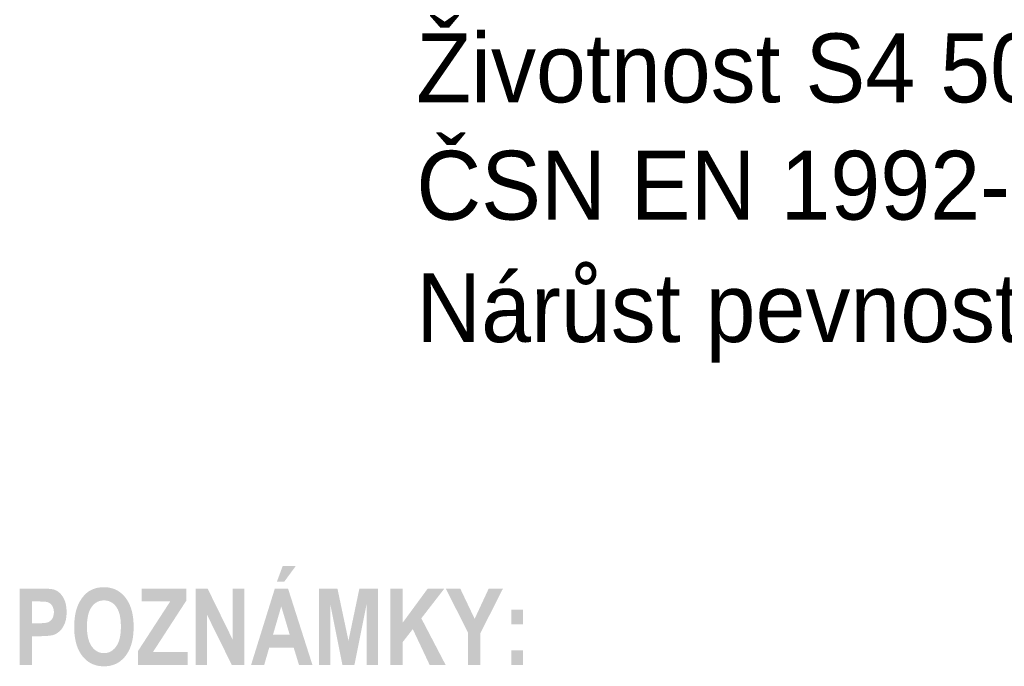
# Model space of a CAD drawing. Header units: millimetres. Extents: x 0 to 78750, y 0 to 63000.
# Tile 43 of 69: x 66451 to 69346, y 14755 to 16657. Entities that reach past the tile are written whole.
import ezdxf
from ezdxf.enums import TextEntityAlignment as Align

# ---------------------------------------------------------------- set-up
doc = ezdxf.new("R2010")
doc.units = ezdxf.units.MM
doc.header["$LTSCALE"] = 1000
doc.layers.add('Text obecně', color=7, linetype='Continuous')
doc.layers.add('Titolo (ISO)', color=7, linetype='Continuous', lineweight=50)
doc.styles.add('ARIAL', font='arial.ttf')

msp = doc.modelspace()

# ---------------------------------------------------------------- hatches: boundary and pattern name
at = {"layer": 'Text obecně', "linetype": 'Continuous', "lineweight": -3, "transparency": 33554687}
h = msp.add_hatch(color=7, dxfattribs=at)
h.paths.add_polyline_path([(67312, 14759.1), (67272.4, 14759.1), (67256.8, 14810.2), (67184.8, 14810.2), (67170, 14759.1), (67131.4, 14759.1), (67201.4, 14984.1), (67240.1, 14984.1)], flags=16)
h.paths.add_polyline_path([(67245.1, 14848.2), (67220.2, 14931.6), (67195.9, 14848.2)])
h.paths.add_polyline_path([(67207.5, 15004.6), (67224.6, 15050.6), (67263.1, 15050.6), (67229.4, 15004.6)], flags=16)
h = msp.add_hatch(color=7, dxfattribs=at)
h.paths.add_polyline_path([(66451.1, 14759.1), (66451.1, 14984.1), (66509.4, 14984.1), (66513.5, 14984.1), (66517.3, 14984), (66521.1, 14984), (66524.5, 14983.8), (66527.9, 14983.7), (66531, 14983.6), (66534, 14983.4), (66536.8, 14983.2), (66539.4, 14983), (66541.8, 14982.7), (66544.1, 14982.5), (66546.1, 14982.2), (66548.1, 14981.8), (66549.7, 14981.5), (66551.3, 14981.1), (66552.6, 14980.7), (66554.5, 14980.1), (66556.4, 14979.2), (66558.2, 14978.4), (66560, 14977.4), (66561.8, 14976.4), (66563.5, 14975.2), (66565.2, 14974), (66566.8, 14972.6), (66568.4, 14971.3), (66570, 14969.7), (66571.5, 14968.1), (66573, 14966.4), (66574.4, 14964.7), (66575.8, 14962.7), (66577.2, 14960.8), (66578.5, 14958.7), (66579.8, 14956.5), (66580.9, 14954.3), (66582.1, 14952), (66583.1, 14949.6), (66584, 14947.1), (66584.9, 14944.6), (66585.7, 14942), (66586.3, 14939.2), (66587, 14936.5), (66587.5, 14933.6), (66587.9, 14930.7), (66588.3, 14927.7), (66588.6, 14924.6), (66588.8, 14921.4), (66588.9, 14918.2), (66588.9, 14914.9), (66588.9, 14909.7), (66588.6, 14904.9), (66588.2, 14900.1), (66587.4, 14895.8), (66586.7, 14891.4), (66585.5, 14887.5), (66584.4, 14883.5), (66582.9, 14880), (66581.4, 14876.5), (66579.7, 14873.3), (66578, 14870.2), (66576.1, 14867.4), (66574.2, 14864.6), (66572.1, 14862.2), (66569.9, 14859.9), (66567.6, 14857.8), (66565.3, 14855.8), (66563, 14854.2), (66560.6, 14852.5), (66558.3, 14851.1), (66555.9, 14849.8), (66553.6, 14848.8), (66551.2, 14847.8), (66548.8, 14847.2), (66547.2, 14846.8), (66545.3, 14846.4), (66543.5, 14846.1), (66541.6, 14845.8), (66539.6, 14845.5), (66537.4, 14845.2), (66535.2, 14845), (66532.9, 14844.8), (66530.5, 14844.6), (66528, 14844.4), (66525.4, 14844.3), (66522.7, 14844.2), (66520, 14844), (66517.1, 14844), (66514.2, 14843.9), (66511.1, 14843.9), (66487.4, 14843.9), (66487.4, 14759.1)], flags=16)
h.paths.add_polyline_path([(66487.4, 14946), (66487.4, 14882), (66507.3, 14882), (66510, 14882), (66512.4, 14882.1), (66514.9, 14882.1), (66517.1, 14882.2), (66519.4, 14882.4), (66521.4, 14882.5), (66523.4, 14882.7), (66525.2, 14882.9), (66527, 14883.1), (66528.6, 14883.4), (66530.1, 14883.7), (66531.5, 14884), (66532.9, 14884.3), (66534, 14884.7), (66535.1, 14885.1), (66536, 14885.6), (66537.8, 14886.4), (66539.4, 14887.6), (66541.1, 14888.7), (66542.5, 14890.1), (66543.9, 14891.5), (66545.1, 14893.1), (66546.3, 14894.7), (66547.4, 14896.6), (66548.4, 14898.5), (66549.2, 14900.5), (66549.9, 14902.6), (66550.4, 14904.8), (66551, 14907), (66551.2, 14909.3), (66551.5, 14911.7), (66551.5, 14914.2), (66551.5, 14917.2), (66551.1, 14920), (66550.8, 14922.8), (66550, 14925.4), (66549.3, 14927.9), (66548.2, 14930.2), (66547.1, 14932.5), (66545.7, 14934.5), (66544.3, 14936.5), (66542.6, 14938.1), (66541, 14939.7), (66539.2, 14940.9), (66537.3, 14942.2), (66535.3, 14943.1), (66533.3, 14943.9), (66531.1, 14944.4), (66530.3, 14944.6), (66529.3, 14944.8), (66528.3, 14945), (66527, 14945.1), (66525.8, 14945.3), (66524.4, 14945.4), (66522.9, 14945.5), (66521.3, 14945.6), (66519.7, 14945.7), (66517.8, 14945.8), (66516, 14945.8), (66514, 14945.9), (66511.9, 14945.9), (66509.7, 14946), (66507.4, 14946), (66505, 14946)])
h = msp.add_hatch(color=7, dxfattribs=at)
h.paths.add_polyline_path([(66611.4, 14870.2), (66611.4, 14874.5), (66611.6, 14878.6), (66611.7, 14882.7), (66611.9, 14886.7), (66612.2, 14890.6), (66612.6, 14894.4), (66613, 14898.2), (66613.5, 14901.8), (66614, 14905.4), (66614.6, 14908.8), (66615.3, 14912.2), (66616.1, 14915.5), (66616.8, 14918.8), (66617.7, 14921.9), (66618.6, 14924.9), (66619.7, 14927.9), (66621.2, 14932.2), (66623, 14936.2), (66624.8, 14940.3), (66626.9, 14944.2), (66629, 14948), (66631.4, 14951.6), (66633.8, 14955.3), (66636.4, 14958.7), (66639.1, 14962.1), (66641.9, 14965.1), (66644.6, 14968), (66647.6, 14970.6), (66650.5, 14973.1), (66653.5, 14975.2), (66656.5, 14977.3), (66659.7, 14978.9), (66661.8, 14980), (66664, 14981), (66666.2, 14982), (66668.4, 14982.8), (66670.7, 14983.7), (66673, 14984.4), (66675.4, 14985.1), (66677.8, 14985.6), (66680.2, 14986.2), (66682.7, 14986.6), (66685.2, 14987), (66687.8, 14987.3), (66690.4, 14987.6), (66693.1, 14987.7), (66695.8, 14987.8), (66698.5, 14987.8), (66703.5, 14987.8), (66708.2, 14987.4), (66712.9, 14986.9), (66717.4, 14985.9), (66721.9, 14984.9), (66726.1, 14983.5), (66730.3, 14982.1), (66734.3, 14980.1), (66738.3, 14978.2), (66742, 14975.8), (66745.8, 14973.4), (66749.3, 14970.5), (66752.7, 14967.6), (66756, 14964.2), (66759.2, 14960.9), (66762.2, 14957), (66765.2, 14953.1), (66767.8, 14948.9), (66770.4, 14944.7), (66772.6, 14940.1), (66774.9, 14935.5), (66776.7, 14930.5), (66778.6, 14925.5), (66780.1, 14920.1), (66781.6, 14914.8), (66782.7, 14909.1), (66783.8, 14903.3), (66784.6, 14897.2), (66785.3, 14891.1), (66785.7, 14884.6), (66786.1, 14878.1), (66786.1, 14871.2), (66786.1, 14864.4), (66785.7, 14858), (66785.3, 14851.6), (66784.6, 14845.5), (66783.9, 14839.4), (66782.7, 14833.7), (66781.6, 14828), (66780.2, 14822.7), (66778.7, 14817.4), (66776.8, 14812.4), (66775, 14807.5), (66772.7, 14802.9), (66770.5, 14798.3), (66767.9, 14794.1), (66765.3, 14789.9), (66762.4, 14786), (66759.4, 14782.2), (66756.2, 14778.8), (66753, 14775.5), (66749.5, 14772.6), (66746.1, 14769.7), (66742.4, 14767.3), (66738.6, 14764.9), (66734.7, 14763), (66730.7, 14761.1), (66726.5, 14759.6), (66722.3, 14758.2), (66717.8, 14757.2), (66713.4, 14756.2), (66708.7, 14755.8), (66704, 14755.3), (66699, 14755.3), (66694, 14755.3), (66689.2, 14755.8), (66684.5, 14756.2), (66679.9, 14757.2), (66675.4, 14758.2), (66671.2, 14759.6), (66666.9, 14761), (66662.9, 14762.9), (66659, 14764.9), (66655.2, 14767.2), (66651.5, 14769.6), (66648, 14772.5), (66644.5, 14775.4), (66641.3, 14778.7), (66638.1, 14782.1), (66635.1, 14785.9), (66632.2, 14789.7), (66629.6, 14793.9), (66627, 14798.1), (66624.8, 14802.6), (66622.5, 14807.2), (66620.7, 14812.1), (66618.8, 14817), (66617.4, 14822.3), (66615.9, 14827.5), (66614.8, 14833.2), (66613.7, 14838.8), (66612.9, 14844.8), (66612.2, 14850.8), (66611.8, 14857.1), (66611.4, 14863.5)], flags=16)
h.paths.add_polyline_path([(66648.9, 14871.7), (66648.9, 14866.9), (66649.1, 14862.4), (66649.3, 14858), (66649.8, 14853.8), (66650.2, 14849.6), (66650.9, 14845.6), (66651.5, 14841.7), (66652.4, 14838.1), (66653.3, 14834.5), (66654.4, 14831.2), (66655.5, 14827.8), (66656.8, 14824.8), (66658.2, 14821.7), (66659.7, 14819), (66661.3, 14816.2), (66663, 14813.8), (66664.8, 14811.3), (66666.7, 14809.1), (66668.6, 14807), (66670.6, 14805.1), (66672.6, 14803.3), (66674.7, 14801.7), (66676.8, 14800.2), (66679.1, 14799), (66681.3, 14797.7), (66683.7, 14796.8), (66686.1, 14795.9), (66688.5, 14795.3), (66691, 14794.7), (66693.6, 14794.4), (66696.2, 14794), (66698.9, 14794), (66701.7, 14794), (66704.3, 14794.3), (66706.9, 14794.7), (66709.3, 14795.3), (66711.8, 14795.9), (66714.2, 14796.8), (66716.5, 14797.7), (66718.8, 14798.9), (66721, 14800.2), (66723.1, 14801.7), (66725.2, 14803.2), (66727.2, 14805.1), (66729.2, 14806.9), (66731.1, 14809), (66732.9, 14811.2), (66734.7, 14813.6), (66736.4, 14816.1), (66737.9, 14818.8), (66739.5, 14821.6), (66740.8, 14824.6), (66742.1, 14827.7), (66743.2, 14831), (66744.3, 14834.4), (66745.1, 14838.1), (66746, 14841.7), (66746.7, 14845.7), (66747.3, 14849.7), (66747.8, 14854), (66748.2, 14858.3), (66748.4, 14862.8), (66748.6, 14867.4), (66748.6, 14872.3), (66748.6, 14877.2), (66748.4, 14881.7), (66748.2, 14886.2), (66747.8, 14890.4), (66747.3, 14894.7), (66746.7, 14898.6), (66746.1, 14902.5), (66745.2, 14906.1), (66744.4, 14909.7), (66743.3, 14913), (66742.3, 14916.3), (66741, 14919.3), (66739.7, 14922.3), (66738.2, 14925), (66736.7, 14927.7), (66735, 14930), (66733.3, 14932.4), (66731.5, 14934.5), (66729.7, 14936.6), (66727.7, 14938.4), (66725.7, 14940.1), (66723.6, 14941.6), (66721.5, 14943.1), (66719.2, 14944.3), (66717, 14945.5), (66714.6, 14946.4), (66712.2, 14947.3), (66709.6, 14947.9), (66707.1, 14948.5), (66704.4, 14948.8), (66701.8, 14949.1), (66698.9, 14949.1), (66696.1, 14949.1), (66693.5, 14948.8), (66690.8, 14948.5), (66688.2, 14947.9), (66685.7, 14947.3), (66683.3, 14946.4), (66680.9, 14945.5), (66678.6, 14944.3), (66676.3, 14943.1), (66674.2, 14941.5), (66672.1, 14940), (66670.1, 14938.2), (66668.1, 14936.4), (66666.2, 14934.3), (66664.4, 14932.2), (66662.7, 14929.8), (66660.9, 14927.4), (66659.4, 14924.7), (66657.9, 14922), (66656.6, 14919), (66655.3, 14915.9), (66654.3, 14912.6), (66653.2, 14909.3), (66652.3, 14905.7), (66651.5, 14902), (66650.8, 14898.1), (66650.2, 14894.1), (66649.7, 14889.9), (66649.3, 14885.7), (66649.1, 14881.1), (66648.9, 14876.6)])
for points in [[(66798.8, 14759.1), (66798.8, 14800), (66893.6, 14946), (66809.5, 14946), (66809.5, 14984.1), (66941.2, 14984.1), (66941.2, 14948.7), (66842.8, 14797.1), (66945.1, 14797.1), (66945.1, 14759.1)], [(66968.4, 14759.1), (66968.4, 14984.1), (67003.6, 14984.1), (67077.6, 14833.2), (67077.6, 14984.1), (67111.2, 14984.1), (67111.2, 14759.1), (67074.9, 14759.1), (67002, 14906.7), (67002, 14759.1)], [(67331, 14759.1), (67331, 14984.1), (67385.4, 14984.1), (67417.9, 14830.6), (67450, 14984.1), (67504.6, 14984.1), (67504.6, 14759.1), (67471, 14759.1), (67470.9, 14936.2), (67435.3, 14759.1), (67400.2, 14759.1), (67364.7, 14936.2), (67364.6, 14759.1)], [(67541.3, 14759.1), (67541.3, 14984.1), (67577.7, 14984.1), (67577.7, 14884.1), (67651.1, 14984.1), (67700, 14984.1), (67632.1, 14896.4), (67703.7, 14759.1), (67656.7, 14759.1), (67607, 14864.7), (67577.7, 14827), (67577.7, 14759.1)], [(67769.8, 14759.1), (67769.8, 14853.8), (67703.8, 14984.1), (67746.5, 14984.1), (67788.9, 14894.9), (67830.4, 14984.1), (67872.3, 14984.1), (67806.1, 14853.4), (67806.1, 14759.1)]]:
    msp.add_hatch(color=7, dxfattribs=at).paths.add_polyline_path(points, flags=16)
h = msp.add_hatch(color=7, dxfattribs=at)
h.paths.add_polyline_path([(67896.5, 14878.9), (67896.5, 14922.1), (67931.1, 14922.1), (67931.1, 14878.9)], flags=16)
h.paths.add_polyline_path([(67896.5, 14759.1), (67896.5, 14802.3), (67931.1, 14802.3), (67931.1, 14759.1)], flags=16)

# ---------------------------------------------------------------- texts
at = {"layer": 'Titolo (ISO)', "color": 7, "linetype": 'Continuous', "lineweight": -3, "transparency": 33554687, "style": 'ARIAL'}
for s, width, p, p2 in [('Životnost S4 50let', 0.934056, (67617.3, 16414), (69730.4, 16414)), ('ČSN EN 1992-1-1 ED.2   (731201)', 0.934043, (67617.3, 16069), (71681.8, 16069)), ('Nárůst pevnosti betonu L-pomalý', 0.934062, (67617.3, 15709), (71491.2, 15709))]:
    msp.add_text(s, height=202.5, dxfattribs=dict(at, width=width)).set_placement(p, p2, align=Align.FIT)

doc.saveas('drawing.dxf')
